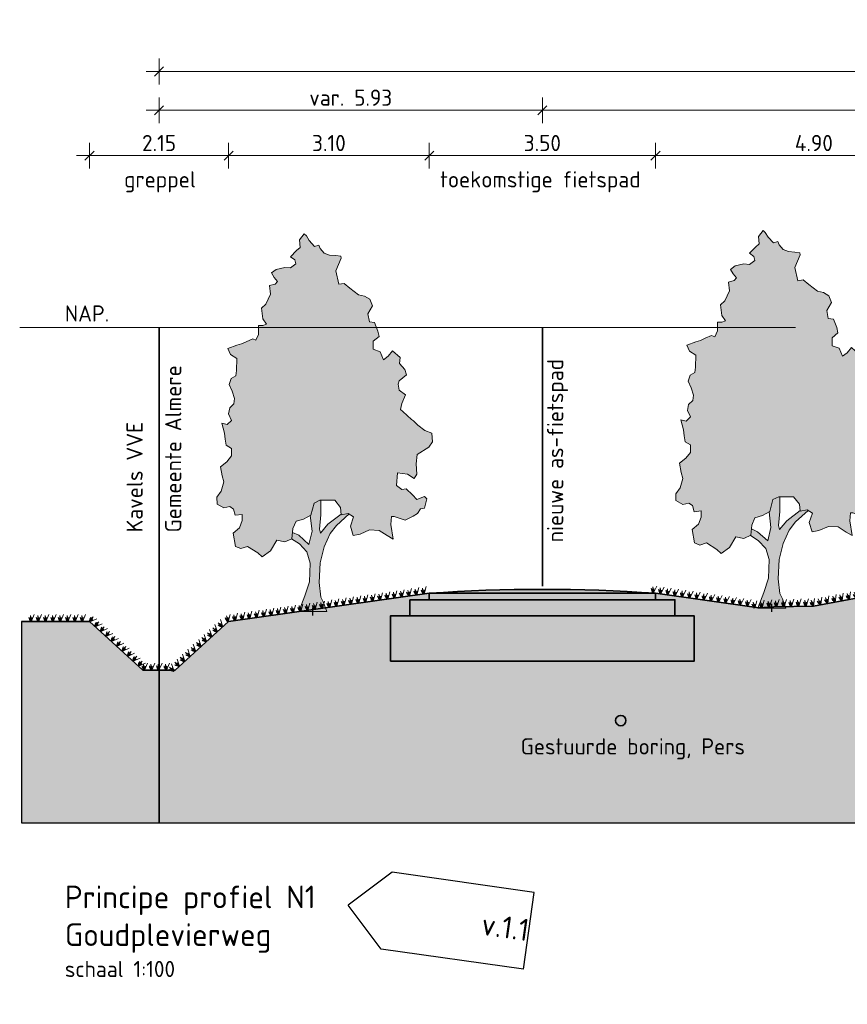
# Model space of a CAD drawing. Header units: metres. Extents: x 150805 to 161014, y 478675 to 486369.
# Tile 18 of 35: x 160748 to 160761, y 478706 to 478721. Entities that reach past the tile are written whole.
import ezdxf
from ezdxf.enums import TextEntityAlignment as Align

# ---------------------------------------------------------------- set-up
doc = ezdxf.new("R2010")
doc.units = ezdxf.units.M
doc.linetypes.add('AL-NAP_LIJN', pattern=[15.25, 12, -1.5, 0.25, -1.5])
doc.linetypes.add('XX-HART', pattern=[12, 4, -2, 0, -2, 4])
doc.layers.get('0').update_dxf_attribs({"lineweight": 25})
doc.layers.get('Defpoints').update_dxf_attribs({"lineweight": 25, "true_color": 0xff7fff})
for name, color, linetype, lineweight in [('N-WE-GR-BOOM-1e-A', 90, 'Continuous', 25), ('N-WE-GR-BOOM-1e-SD', 90, 'Continuous', 25), ('N-WE-VH-KANTVERHARDING-G', 7, 'Continuous', 35), ('X-XX-AL-M', 7, 'Continuous', 18), ('X-XX-AL-NAP-G', 7, 'AL-NAP_LIJN', 18), ('X-XX-AL-T25', 7, 'Continuous', 25), ('X-XX-AL-T35', 7, 'Continuous', 35), ('X-XX-AL-VERWIJZING-S', 7, 'Continuous', 25)]:
    doc.layers.add(name, color=color, linetype=linetype, lineweight=lineweight)
for name, color, linetype, lineweight, true_color in [('N-WE-GR-BOOM-S', 7, 'Continuous', 40, 0x009900), ('N-WE-KG-GRENS_PERCEEL-G', 150, 'KG-PERCEEL', 35, 0x007fff), ('X-XX-AL-HARTLIJN-G', 7, 'XX-HART', 35, 0xff2e2e)]:
    doc.layers.add(name, color=color, linetype=linetype, lineweight=lineweight, true_color=true_color)
doc.layers.add('N-WE-GR-WEGEN-A', color=7, linetype='Continuous', lineweight=40, true_color=0xffd6ad, transparency=0.4)
doc.styles.add('NLCS-ISO', font='NLCS-ISO.ttf')
doc.styles.add('NLCS-ISO-M100-T25', font='NLCS-ISO.ttf')
doc.styles.add('NLCS-ISO-M100-T35', font='NLCS-ISO.ttf')
doc.styles.get("Standard").update_dxf_attribs({"font": 'NLCS-ISO.ttf'})
doc.linetypes.add('KG-PERCEEL', pattern='A,5.5,-2,["P",Standard,S=1.8,R=0,X=-0.5,Y=-0.9],-2,5.5,-2,[5,NLCS.shx,S=0.75,R=0,X=0,Y=0],-2', length=19)
doc.dimstyles.new('NLCS-M100-T25-SCHRAP-X_L2_H1', dxfattribs={"dimscale": 0.1, "dimtxt": 2.5, "dimasz": 1.4, "dimexe": 2, "dimexo": 2, "dimgap": 0.7, "dimtad": 1, "dimzin": 0, "dimdsep": 46, "dimtxsty": 'NLCS-ISO-M100-T25', "dimblk": 'OBLIQUE', "dimcen": 0, "dimdle": 2, "dimclrd": 256, "dimclre": 256, "dimclrt": 256, "dimadec": 1, "dimazin": 0, "dimtfac": 1, "dimtofl": 0, "dimtmove": 1, "dimatfit": 0, "dimldrblk": 'OBLIQUE', "dimfxl": 2, "dimfxlon": 1, "dimtfill": 1, "dimtfillclr": 254, "dimtolj": 1, "dimtzin": 0, "dimlwd": 18, "dimlwe": 18, "dimarcsym": 0})

# ---------------------------------------------------------------- blocks, each defined once
blk = doc.blocks.new('SGR-BOOM_S01_V_ZIJ-D')
at = {"layer": 'N-WE-GR-BOOM-1e-A', "transparency": 33554585}
h = blk.add_hatch(color=256, dxfattribs=at)
h.dxf.hatch_style = 1
h.set_gradient(color1=(254, 204, 102), color2=(108, 181, 90), tint=1, name='CYLINDER')
h.paths.add_polyline_path([(-1.056, 11.496), (-0.874, 11.68), (-0.792, 11.622), (-0.684, 11.475), (-0.477, 11.294), (-0.312, 11.337), (-0.253, 11.231), (-0.105, 11.091), (0.102, 11.028), (0.349, 11.012), (0.538, 10.99), (0.556, 10.931), (0.353, 10.535), (0.462, 10.124), (0.668, 10.149), (0.893, 10.004), (1.224, 9.8), (1.454, 9.761), (1.661, 9.663), (1.763, 9.457), (1.582, 9.209), (1.643, 8.962), (1.849, 8.94), (1.975, 8.676), (2.018, 8.511), (1.795, 8.362), (1.797, 8.115), (2.062, 8.035), (2.188, 7.789), (2.376, 7.896), (2.539, 8.062), (2.829, 7.858), (2.807, 7.67), (3.015, 7.489), (3.081, 7.325), (2.794, 7.134), (2.753, 7.034), (2.796, 6.845), (3.044, 6.706), (2.899, 6.434), (2.842, 6.251), (2.942, 6.187), (3.274, 5.943), (3.357, 5.902), (3.523, 5.762), (3.795, 5.599), (4.06, 5.519), (4.086, 5.248), (3.94, 5.082), (3.489, 4.855), (3.45, 4.566), (3.476, 4.254), (3.371, 4.112), (3.122, 4.252), (2.734, 4.29), (2.695, 3.901), (2.902, 3.779), (3.067, 3.798), (3.316, 3.611), (3.482, 3.471), (3.77, 3.556), (3.87, 3.492), (3.772, 3.203), (3.625, 3.184), (3.503, 3.036), (3.339, 2.952), (3.033, 2.826), (2.597, 2.946), (2.497, 2.946), (2.475, 2.698), (2.561, 2.246), (2.337, 2.35), (2.023, 2.512), (1.652, 2.527), (1.282, 2.4), (1.018, 2.357), (0.91, 2.645), (1.031, 2.934), (0.824, 3.038), (0.559, 2.995), (0.534, 3.219), (0.303, 3.447), (-0.274, 3.442), (-0.497, 3.358), (-0.618, 2.986), (-0.906, 2.86), (-1.193, 2.793), (-1.315, 2.568), (-1.354, 2.256), (-1.624, 2.154), (-1.931, 2.21), (-2.175, 1.879), (-2.504, 1.694), (-2.669, 1.816), (-3.066, 2.019), (-3.33, 1.952), (-3.536, 2.015), (-3.622, 2.427), (-3.376, 2.593), (-3.278, 2.818), (-3.279, 3.006), (-3.544, 2.981), (-3.61, 3.169), (-3.752, 3.25), (-3.981, 3.207), (-4.247, 3.328), (-4.249, 3.535), (-4.086, 3.724), (-3.988, 4.013), (-4.048, 4.195), (-4.115, 4.483), (-3.869, 4.633), (-3.682, 4.817), (-3.684, 5.046), (-3.891, 5.145), (-3.933, 5.333), (-3.958, 5.515), (-4.061, 5.826), (-3.854, 5.787), (-3.691, 5.912), (-3.798, 6.117), (-3.758, 6.3), (-3.595, 6.425), (-3.572, 6.59), (-3.657, 6.818), (-3.782, 7.024), (-3.701, 7.207), (-3.519, 7.291), (-3.497, 7.456), (-3.482, 7.827), (-3.73, 7.948), (-3.832, 8.136), (-3.485, 8.239), (-3.297, 8.281), (-3.115, 8.348), (-2.868, 8.432), (-2.745, 8.392), (-2.64, 8.575), (-2.642, 8.846), (-2.477, 8.847), (-2.336, 8.889), (-2.479, 9.053), (-2.523, 9.383), (-2.359, 9.507), (-2.179, 9.815), (-2.222, 10.085), (-1.993, 10.128), (-1.911, 10.212), (-2.036, 10.334), (-2.143, 10.475), (-1.955, 10.582), (-1.626, 10.644), (-1.402, 10.628), (-1.197, 10.753), (-1.239, 10.876), (-1.405, 10.975), (-1.177, 11.165), (-1.036, 11.266)])
h = blk.add_hatch(color=256, dxfattribs=at)
h.dxf.hatch_style = 1
h.set_gradient(color1=(99, 100, 102), color2=(88, 186, 72), tint=1, name='INVCURVED')
h.paths.add_polyline_path([(-0.098, 2.001), (0.128, 2.415), (0.374, 2.664), (0.861, 3.02), (0.824, 3.038), (0.559, 2.995), (0.557, 3.016), (0.044, 2.703), (-0.243, 2.43), (-0.285, 2.553), (-0.229, 2.989), (-0.233, 3.442), (-0.274, 3.442), (-0.497, 3.358), (-0.618, 2.986), (-0.646, 2.974), (-0.573, 2.492), (-0.693, 2.079), (-1.09, 2.364), (-1.33, 2.45), (-1.356, 2.244), (-1.064, 2.093), (-0.774, 1.848), (-0.648, 1.502), (-0.667, 0.925), (-0.846, 0.488), (-1.08, 0), (0, 0), (-0.126, 0.287), (-0.227, 0.452), (-0.296, 0.904), (-0.259, 1.505)])
at = {"lineweight": 0}
for p, q in [((-0.233, 3.442), (-0.229, 2.989)), ((-0.573, 2.492), (-0.646, 2.974)), ((-0.229, 2.989), (-0.285, 2.553)), ((0.044, 2.703), (0.557, 3.016)), ((0.861, 3.02), (0.374, 2.664)), ((-1.33, 2.45), (-1.09, 2.364)), ((-0.693, 2.079), (-0.573, 2.492)), ((-0.285, 2.553), (-0.243, 2.43)), ((-0.243, 2.43), (0.044, 2.703)), ((0.374, 2.664), (0.128, 2.415)), ((-1.368, 2.251), (-1.064, 2.093)), ((-1.09, 2.364), (-0.693, 2.079)), ((0.128, 2.415), (-0.098, 2.001)), ((-1.064, 2.093), (-0.774, 1.848)), ((-0.774, 1.848), (-0.648, 1.502)), ((-0.098, 2.001), (-0.259, 1.505)), ((-0.648, 1.502), (-0.667, 0.925)), ((-0.259, 1.505), (-0.296, 0.904)), ((-0.667, 0.925), (-0.846, 0.488)), ((-0.296, 0.904), (-0.227, 0.452)), ((-0.846, 0.488), (-1.08, 0)), ((-0.227, 0.452), (-0.126, 0.287)), ((-1.08, 0), (0, 0)), ((-0.126, 0.287), (0, 0))]:
    blk.add_line(p, q, dxfattribs=at)
at = {"lineweight": 0, "flags": 128}
blk.add_lwpolyline([(-1.056, 11.496), (-0.874, 11.68), (-0.792, 11.622), (-0.684, 11.475), (-0.477, 11.294), (-0.312, 11.337), (-0.253, 11.231), (-0.105, 11.091), (0.102, 11.028), (0.349, 11.012), (0.538, 10.99), (0.556, 10.931), (0.353, 10.535), (0.462, 10.124), (0.668, 10.149), (0.893, 10.004), (1.224, 9.8), (1.454, 9.761), (1.661, 9.663), (1.763, 9.457), (1.582, 9.209), (1.643, 8.962), (1.849, 8.94), (1.975, 8.676), (2.018, 8.511), (1.795, 8.362), (1.797, 8.115), (2.062, 8.035), (2.188, 7.789), (2.376, 7.896), (2.539, 8.062), (2.829, 7.858), (2.807, 7.67), (3.015, 7.489), (3.081, 7.325), (2.794, 7.134), (2.753, 7.034), (2.796, 6.845), (3.044, 6.706), (2.899, 6.434), (2.842, 6.251), (2.942, 6.187), (3.274, 5.943), (3.357, 5.902), (3.523, 5.762), (3.795, 5.599), (4.06, 5.519), (4.086, 5.248), (3.94, 5.082), (3.489, 4.855), (3.45, 4.566), (3.476, 4.254), (3.371, 4.112), (3.122, 4.252), (2.734, 4.29), (2.695, 3.901), (2.902, 3.779), (3.067, 3.798), (3.316, 3.611), (3.482, 3.471), (3.77, 3.556), (3.87, 3.492), (3.772, 3.203), (3.625, 3.184), (3.503, 3.036), (3.339, 2.952), (3.033, 2.826), (2.597, 2.946), (2.497, 2.946), (2.475, 2.698), (2.561, 2.246), (2.337, 2.35), (2.023, 2.512), (1.652, 2.527), (1.282, 2.4), (1.018, 2.357), (0.91, 2.645), (1.031, 2.934), (0.824, 3.038), (0.559, 2.995), (0.534, 3.219), (0.303, 3.447), (-0.274, 3.442), (-0.497, 3.358), (-0.618, 2.986), (-0.906, 2.86), (-1.193, 2.793), (-1.315, 2.568), (-1.354, 2.256), (-1.624, 2.154), (-1.931, 2.21), (-2.175, 1.879), (-2.504, 1.694), (-2.669, 1.816), (-3.066, 2.019), (-3.33, 1.952), (-3.536, 2.015), (-3.622, 2.427), (-3.376, 2.593), (-3.278, 2.818), (-3.279, 3.006), (-3.544, 2.981), (-3.61, 3.169), (-3.752, 3.25), (-3.981, 3.207), (-4.247, 3.328), (-4.249, 3.535), (-4.086, 3.724), (-3.988, 4.013), (-4.048, 4.195), (-4.115, 4.483), (-3.869, 4.633), (-3.682, 4.817), (-3.684, 5.046), (-3.891, 5.145), (-3.933, 5.333), (-3.958, 5.515), (-4.061, 5.826), (-3.854, 5.787), (-3.691, 5.912), (-3.798, 6.117), (-3.758, 6.3), (-3.595, 6.425), (-3.572, 6.59), (-3.657, 6.818), (-3.782, 7.024), (-3.701, 7.207), (-3.519, 7.291), (-3.497, 7.456), (-3.482, 7.827), (-3.73, 7.948), (-3.832, 8.136), (-3.485, 8.239), (-3.297, 8.281), (-3.115, 8.348), (-2.868, 8.432), (-2.745, 8.392), (-2.64, 8.575), (-2.642, 8.846), (-2.477, 8.847), (-2.336, 8.889), (-2.479, 9.053), (-2.523, 9.383), (-2.359, 9.507), (-2.179, 9.815), (-2.222, 10.085), (-1.993, 10.128), (-1.911, 10.212), (-2.036, 10.334), (-2.143, 10.475), (-1.955, 10.582), (-1.626, 10.644), (-1.402, 10.628), (-1.197, 10.753), (-1.239, 10.876), (-1.405, 10.975), (-1.177, 11.165), (-1.036, 11.266)], close=True, dxfattribs=at)
at = {"layer": 'Defpoints'}
blk.add_line((-0.54, -0.119), (-0.54, 0.13), dxfattribs=at)
blk = doc.blocks.new('_Oblique')
at = {"color": 0, "linetype": 'ByBlock', "lineweight": -2}
blk.add_line((-0.5, -0.5), (0.5, 0.5), dxfattribs=at)
blk = doc.blocks.new('*D299')
at = {"layer": 'Defpoints', "color": 0, "transparency": 16777216}
for p in [(160756.145, 478719.78), (160767.895, 478719.286), (160756.145, 478716.423)]:
    blk.add_point(p, dxfattribs=at)
at = {"layer": 'X-XX-AL-M', "linetype": 'Continuous', "lineweight": 18, "transparency": 16777216}
for p, q in [((160756.145, 478719.58), (160756.145, 478719.98)), ((160767.895, 478719.58), (160767.895, 478719.98)), ((160768.095, 478719.78), (160755.945, 478719.78))]:
    blk.add_line(p, q, dxfattribs=at)
at = {"layer": 'X-XX-AL-M', "lineweight": 18, "transparency": 16777216, "xscale": 0.14, "yscale": 0.14, "zscale": 0.14, "rotation": 180}
blk.add_blockref('_Oblique', (160756.145, 478719.78), dxfattribs=at)
at = {"layer": 'X-XX-AL-M', "lineweight": 18, "transparency": 16777216, "xscale": 0.14, "yscale": 0.14, "zscale": 0.14}
blk.add_blockref('_Oblique', (160767.895, 478719.78), dxfattribs=at)
at = {"layer": 'X-XX-AL-M', "transparency": 16777216, "insert": (160762.02, 478719.975), "char_height": 0.25, "attachment_point": 5, "style": 'NLCS-ISO-M100-T25', "bg_fill": 3, "box_fill_scale": 1.1, "bg_fill_color": 256, "bg_fill_true_color": 13158600, "bg_fill_transparency": 0}
blk.add_mtext('\\A1;11.75', dxfattribs=at)
blk = doc.blocks.new('*D300')
at = {"layer": 'Defpoints', "color": 0, "transparency": 16777216}
for p in [(160754.395, 478719.079), (160754.395, 478712.623), (160751.29, 478711.873)]:
    blk.add_point(p, dxfattribs=at)
at = {"layer": 'X-XX-AL-M', "linetype": 'Continuous', "lineweight": 18, "transparency": 16777216}
for p, q in [((160751.29, 478718.879), (160751.29, 478719.279)), ((160754.395, 478718.879), (160754.395, 478719.279)), ((160751.09, 478719.079), (160754.595, 478719.079))]:
    blk.add_line(p, q, dxfattribs=at)
at = {"layer": 'X-XX-AL-M', "lineweight": 18, "transparency": 16777216, "xscale": 0.14, "yscale": 0.14, "zscale": 0.14, "rotation": 180}
blk.add_blockref('_Oblique', (160751.29, 478719.079), dxfattribs=at)
at = {"layer": 'X-XX-AL-M', "lineweight": 18, "transparency": 16777216, "xscale": 0.14, "yscale": 0.14, "zscale": 0.14}
blk.add_blockref('_Oblique', (160754.395, 478719.079), dxfattribs=at)
at = {"layer": 'X-XX-AL-M', "transparency": 16777216, "insert": (160752.843, 478719.274), "char_height": 0.25, "attachment_point": 5, "style": 'NLCS-ISO-M100-T25', "bg_fill": 3, "box_fill_scale": 1.1, "bg_fill_color": 256, "bg_fill_true_color": 13158600, "bg_fill_transparency": 0}
blk.add_mtext('\\A1;3.10', dxfattribs=at)
blk = doc.blocks.new('*D301')
at = {"layer": 'Defpoints', "color": 0, "transparency": 16777216}
for p in [(160757.895, 478719.079), (160754.395, 478712.623), (160757.895, 478712.623)]:
    blk.add_point(p, dxfattribs=at)
at = {"layer": 'X-XX-AL-M', "linetype": 'Continuous', "lineweight": 18, "transparency": 16777216}
for p, q in [((160754.395, 478718.879), (160754.395, 478719.279)), ((160757.895, 478718.879), (160757.895, 478719.279)), ((160754.195, 478719.079), (160758.095, 478719.079))]:
    blk.add_line(p, q, dxfattribs=at)
at = {"layer": 'X-XX-AL-M', "lineweight": 18, "transparency": 16777216, "xscale": 0.14, "yscale": 0.14, "zscale": 0.14, "rotation": 180}
blk.add_blockref('_Oblique', (160754.395, 478719.079), dxfattribs=at)
at = {"layer": 'X-XX-AL-M', "lineweight": 18, "transparency": 16777216, "xscale": 0.14, "yscale": 0.14, "zscale": 0.14}
blk.add_blockref('_Oblique', (160757.895, 478719.079), dxfattribs=at)
at = {"layer": 'X-XX-AL-M', "transparency": 16777216, "insert": (160756.145, 478719.274), "char_height": 0.25, "attachment_point": 5, "style": 'NLCS-ISO-M100-T25', "bg_fill": 3, "box_fill_scale": 1.1, "bg_fill_color": 256, "bg_fill_true_color": 13158600, "bg_fill_transparency": 0}
blk.add_mtext('\\A1;3.50', dxfattribs=at)
blk = doc.blocks.new('*D302')
at = {"layer": 'Defpoints', "color": 0, "transparency": 16777216}
for p in [(160762.795, 478719.079), (160757.895, 478712.623), (160762.795, 478712.477)]:
    blk.add_point(p, dxfattribs=at)
at = {"layer": 'X-XX-AL-M', "linetype": 'Continuous', "lineweight": 18, "transparency": 16777216}
for p, q in [((160757.895, 478718.879), (160757.895, 478719.279)), ((160762.795, 478718.879), (160762.795, 478719.279)), ((160757.695, 478719.079), (160762.995, 478719.079))]:
    blk.add_line(p, q, dxfattribs=at)
at = {"layer": 'X-XX-AL-M', "lineweight": 18, "transparency": 16777216, "xscale": 0.14, "yscale": 0.14, "zscale": 0.14, "rotation": 180}
blk.add_blockref('_Oblique', (160757.895, 478719.079), dxfattribs=at)
at = {"layer": 'X-XX-AL-M', "lineweight": 18, "transparency": 16777216, "xscale": 0.14, "yscale": 0.14, "zscale": 0.14}
blk.add_blockref('_Oblique', (160762.795, 478719.079), dxfattribs=at)
at = {"layer": 'X-XX-AL-M', "transparency": 16777216, "insert": (160760.345, 478719.274), "char_height": 0.25, "attachment_point": 5, "style": 'NLCS-ISO-M100-T25', "bg_fill": 3, "box_fill_scale": 1.1, "bg_fill_color": 256, "bg_fill_true_color": 13158600, "bg_fill_transparency": 0}
blk.add_mtext('\\A1;4.90', dxfattribs=at)
blk = doc.blocks.new('*D306')
at = {"layer": 'Defpoints', "color": 0, "transparency": 16777216}
for p in [(160776.465, 478720.38), (160750.215, 478716.423), (160776.465, 478716.423)]:
    blk.add_point(p, dxfattribs=at)
at = {"layer": 'X-XX-AL-M', "linetype": 'Continuous', "lineweight": 18, "transparency": 16777216}
for p, q in [((160750.215, 478720.18), (160750.215, 478720.58)), ((160776.465, 478720.18), (160776.465, 478720.58)), ((160750.015, 478720.38), (160776.665, 478720.38))]:
    blk.add_line(p, q, dxfattribs=at)
at = {"layer": 'X-XX-AL-M', "lineweight": 18, "transparency": 16777216, "xscale": 0.14, "yscale": 0.14, "zscale": 0.14, "rotation": 180}
blk.add_blockref('_Oblique', (160750.215, 478720.38), dxfattribs=at)
at = {"layer": 'X-XX-AL-M', "lineweight": 18, "transparency": 16777216, "xscale": 0.14, "yscale": 0.14, "zscale": 0.14}
blk.add_blockref('_Oblique', (160776.465, 478720.38), dxfattribs=at)
at = {"layer": 'X-XX-AL-M', "transparency": 16777216, "insert": (160763.34, 478720.6), "char_height": 0.25, "attachment_point": 5, "style": 'NLCS-ISO-M100-T25', "bg_fill": 3, "box_fill_scale": 1.1, "bg_fill_color": 256, "bg_fill_true_color": 13158600, "bg_fill_transparency": 0}
blk.add_mtext('\\A1;var. 26.25 (RVB)', dxfattribs=at)
blk = doc.blocks.new('*D307')
at = {"layer": 'Defpoints', "color": 0, "transparency": 16777216}
for p in [(160750.215, 478719.78), (160750.215, 478716.423), (160756.145, 478716.423)]:
    blk.add_point(p, dxfattribs=at)
at = {"layer": 'X-XX-AL-M', "linetype": 'Continuous', "lineweight": 18, "transparency": 16777216}
for p, q in [((160750.215, 478719.58), (160750.215, 478719.98)), ((160756.145, 478719.58), (160756.145, 478719.98)), ((160756.345, 478719.78), (160750.015, 478719.78))]:
    blk.add_line(p, q, dxfattribs=at)
at = {"layer": 'X-XX-AL-M', "lineweight": 18, "transparency": 16777216, "xscale": 0.14, "yscale": 0.14, "zscale": 0.14, "rotation": 180}
blk.add_blockref('_Oblique', (160750.215, 478719.78), dxfattribs=at)
at = {"layer": 'X-XX-AL-M', "lineweight": 18, "transparency": 16777216, "xscale": 0.14, "yscale": 0.14, "zscale": 0.14}
blk.add_blockref('_Oblique', (160756.145, 478719.78), dxfattribs=at)
at = {"layer": 'X-XX-AL-M', "transparency": 16777216, "insert": (160753.18, 478719.975), "char_height": 0.25, "attachment_point": 5, "style": 'NLCS-ISO-M100-T25', "bg_fill": 3, "box_fill_scale": 1.1, "bg_fill_color": 256, "bg_fill_true_color": 13158600, "bg_fill_transparency": 0}
blk.add_mtext('\\A1;var. 5.93', dxfattribs=at)
blk = doc.blocks.new('*D298')
at = {"layer": 'Defpoints', "color": 0, "transparency": 16777216}
for p in [(160749.139, 478719.079), (160749.139, 478711.873), (160751.29, 478711.873)]:
    blk.add_point(p, dxfattribs=at)
at = {"layer": 'X-XX-AL-M', "linetype": 'Continuous', "lineweight": 18, "transparency": 16777216}
for p, q in [((160749.139, 478718.879), (160749.139, 478719.279)), ((160751.29, 478718.879), (160751.29, 478719.279)), ((160751.49, 478719.079), (160748.939, 478719.079))]:
    blk.add_line(p, q, dxfattribs=at)
at = {"layer": 'X-XX-AL-M', "lineweight": 18, "transparency": 16777216, "xscale": 0.14, "yscale": 0.14, "zscale": 0.14, "rotation": 180}
blk.add_blockref('_Oblique', (160749.139, 478719.079), dxfattribs=at)
at = {"layer": 'X-XX-AL-M', "lineweight": 18, "transparency": 16777216, "xscale": 0.14, "yscale": 0.14, "zscale": 0.14}
blk.add_blockref('_Oblique', (160751.29, 478719.079), dxfattribs=at)
at = {"layer": 'X-XX-AL-M', "transparency": 16777216, "insert": (160750.215, 478719.274), "char_height": 0.25, "attachment_point": 5, "style": 'NLCS-ISO-M100-T25', "bg_fill": 3, "box_fill_scale": 1.1, "bg_fill_color": 256, "bg_fill_true_color": 13158600, "bg_fill_transparency": 0}
blk.add_mtext('\\A1;2.15', dxfattribs=at)
blk = doc.blocks.new('Gras-01')
at = {"layer": 'N-WE-GR-BOOM-S', "color": 85, "lineweight": 9, "true_color": 0x58ba48}
for p, q in [((0, 0), (0.004, 0.063)), ((0.003, 0), (0.034, 0.114))]:
    blk.add_line(p, q, dxfattribs=at)
at = {"layer": 'N-WE-GR-BOOM-S', "color": 85, "lineweight": 9, "true_color": 0x58ba48, "flags": 128}
for points in [[(-0.042, 0.06, 0.10285), (-0.006, 0)], [(-0.042, 0.06, -0.10285), (-0.006, 0)], [(-0.002, 0, -0.071887), (-0.022, 0.092)], [(-0.002, 0, 0.071887), (-0.022, 0.092)]]:
    blk.add_lwpolyline(points, format="xyb", dxfattribs=at)
blk = doc.blocks.new('*U296')
at = {"layer": 'N-WE-VH-KANTVERHARDING-G', "rotation": 176.846296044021}
blk.add_blockref('Gras-01', (0.108, 0), dxfattribs=at)
blk = doc.blocks.new('*U297')
at = {"layer": 'N-WE-VH-KANTVERHARDING-G', "color": 0, "linetype": 'ByBlock', "lineweight": -2, "transparency": 16777216}
for p, rotation in [((160762.682, 478712.466), 185.3589504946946), ((160762.795, 478712.477), 185.3589504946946), ((160757.967, 478712.302), 171.9456631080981), ((160758.079, 478712.286), 171.9456631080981), ((160761.445, 478712.32), 190.5081647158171), ((160761.556, 478712.341), 190.5081647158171), ((160761.668, 478712.362), 190.5081647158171), ((160761.779, 478712.382), 185.3589504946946), ((160761.892, 478712.392), 185.3589504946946), ((160762.005, 478712.403), 185.3589504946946), ((160762.118, 478712.413), 185.3589504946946), ((160762.231, 478712.424), 185.3589504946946), ((160762.343, 478712.435), 185.3589504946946), ((160762.456, 478712.445), 185.3589504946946), ((160762.569, 478712.456), 185.3589504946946), ((160758.191, 478712.27), 171.9456631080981), ((160758.304, 478712.255), 171.9456631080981), ((160758.416, 478712.239), 171.9456631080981), ((160758.528, 478712.223), 171.9456631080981), ((160758.64, 478712.207), 171.9456631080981), ((160758.752, 478712.191), 171.9456631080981), ((160758.865, 478712.175), 171.9456631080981), ((160758.977, 478712.159), 171.9456631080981), ((160759.089, 478712.143), 171.9456631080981), ((160759.201, 478712.128), 171.9456631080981), ((160760.665, 478712.176), 190.5081647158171), ((160760.777, 478712.196), 190.5081647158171), ((160760.888, 478712.217), 190.5081647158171), ((160760.999, 478712.238), 190.5081647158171), ((160761.111, 478712.258), 190.5081647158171), ((160761.222, 478712.279), 190.5081647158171), ((160761.334, 478712.3), 190.5081647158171), ((160759.313, 478712.112), 171.9456631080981), ((160759.426, 478712.096), 171.9456631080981), ((160759.538, 478712.089), 183.8379339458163), ((160759.651, 478712.096), 183.8379339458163), ((160759.764, 478712.102), 181.3093889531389), ((160759.878, 478712.105), 181.3093889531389), ((160759.991, 478712.107), 181.3093889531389), ((160760.104, 478712.11), 181.3093889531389), ((160760.217, 478712.113), 181.3093889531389), ((160760.331, 478712.115), 181.3093889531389), ((160760.442, 478712.134), 190.5081647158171), ((160760.554, 478712.155), 190.5081647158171)]:
    blk.add_blockref('*U296', p, dxfattribs=dict(at, rotation=rotation))
blk = doc.blocks.new('*U294')
at = {"layer": 'N-WE-VH-KANTVERHARDING-G', "rotation": 171.9456631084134}
blk.add_blockref('Gras-01', (0.085, 0), dxfattribs=at)
blk = doc.blocks.new('*U295')
at = {"layer": 'N-WE-VH-KANTVERHARDING-G', "color": 0, "linetype": 'ByBlock', "lineweight": -2, "transparency": 16777216}
for p, rotation in [((160754.395, 478712.312), 188.0543368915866), ((160753.273, 478712.154), 188.0543368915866), ((160753.385, 478712.17), 188.0543368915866), ((160753.497, 478712.185), 188.0543368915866), ((160753.609, 478712.201), 188.0543368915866), ((160753.722, 478712.217), 188.0543368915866), ((160753.834, 478712.233), 188.0543368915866), ((160753.946, 478712.249), 188.0543368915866), ((160754.058, 478712.265), 188.0543368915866), ((160754.17, 478712.281), 188.0543368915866), ((160754.282, 478712.297), 188.0543368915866), ((160752.263, 478712.011), 188.0543368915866), ((160752.375, 478712.027), 188.0543368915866), ((160752.487, 478712.043), 188.0543368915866), ((160752.6, 478712.058), 188.0543368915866), ((160752.712, 478712.074), 188.0543368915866), ((160752.824, 478712.09), 188.0543368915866), ((160752.936, 478712.106), 188.0543368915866), ((160753.048, 478712.122), 188.0543368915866), ((160753.161, 478712.138), 188.0543368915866), ((160748.32, 478711.873), 180), ((160748.433, 478711.873), 180), ((160748.546, 478711.873), 180), ((160748.66, 478711.873), 180), ((160748.773, 478711.873), 180), ((160748.886, 478711.873), 180), ((160749, 478711.873), 180), ((160749.113, 478711.873), 180), ((160749.204, 478711.814), 137.7490276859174), ((160751.365, 478711.884), 188.0543368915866), ((160751.478, 478711.9), 188.0543368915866), ((160751.59, 478711.915), 188.0543368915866), ((160751.702, 478711.931), 188.0543368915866), ((160751.814, 478711.947), 188.0543368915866), ((160751.926, 478711.963), 188.0543368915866), ((160752.039, 478711.979), 188.0543368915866), ((160752.151, 478711.995), 188.0543368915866), ((160749.287, 478711.738), 137.7490276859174), ((160749.371, 478711.662), 137.7490276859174), ((160751.179, 478711.772), 222.2509723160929), ((160751.263, 478711.848), 222.2509723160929), ((160749.455, 478711.586), 137.7490276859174), ((160749.539, 478711.51), 137.7490276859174), ((160751.011, 478711.619), 222.2509723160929), ((160751.095, 478711.696), 222.2509723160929), ((160749.623, 478711.434), 137.7490276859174), ((160749.707, 478711.357), 137.7490276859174), ((160750.843, 478711.467), 222.2509723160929), ((160750.927, 478711.543), 222.2509723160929), ((160749.791, 478711.281), 137.7490276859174), ((160749.875, 478711.205), 137.7490276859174), ((160750.675, 478711.315), 222.2509723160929), ((160750.759, 478711.391), 222.2509723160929), ((160749.958, 478711.129), 137.7490276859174), ((160750.07, 478711.123), 180), ((160750.183, 478711.123), 180), ((160750.296, 478711.123), 180), ((160750.41, 478711.123), 180), ((160750.508, 478711.162), 222.2509723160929), ((160750.592, 478711.238), 222.2509723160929)]:
    blk.add_blockref('*U294', p, dxfattribs=dict(at, rotation=rotation))
blk = doc.blocks.new('SAL-VERWIJZING_WIJZIGING_LINKS-SO')
for p, q in [((-22.22, 6), (-28.22, 0)), ((0, 6), (-22.22, 6)), ((0, -6), (0, 6)), ((-22.22, -6), (-28.22, 0)), ((0, -6), (-22.22, -6))]:
    blk.add_line(p, q)
at = {"lineweight": 70, "style": 'NLCS-ISO'}
blk.add_attdef('...', text='', height=7, dxfattribs=at).set_placement((0.01, 0.06), align=Align.MIDDLE_RIGHT)

msp = doc.modelspace()

# ---------------------------------------------------------------- hatches: boundary and pattern name
at = {"layer": 'N-WE-GR-WEGEN-A', "true_color": 0xf8991e, "transparency": 33554534}
h = msp.add_hatch(color=30, dxfattribs=at)
h.dxf.hatch_style = 1
h.set_gradient(color1=(248, 153, 30), color2=(241, 235, 31), name='INVCURVED')
h.paths.add_polyline_path([(160771.145, 478712.359), (160771.345, 478712.359), (160771.345, 478712.059), (160771.545, 478712.059), (160771.545, 478711.059), (160764.145, 478711.059), (160764.145, 478712.059), (160764.445, 478712.059), (160764.445, 478712.359), (160764.645, 478712.359), (160764.645, 478712.491), (160762.795, 478712.477), (160761.772, 478712.381), (160760.341, 478712.115), (160759.725, 478712.101), (160759.495, 478712.086), (160757.895, 478712.312), (160757.895, 478712.212), (160758.195, 478712.212), (160758.195, 478711.962), (160758.495, 478711.962), (160758.495, 478711.262), (160753.795, 478711.262), (160753.795, 478711.962), (160754.095, 478711.962), (160754.095, 478712.212), (160754.395, 478712.212), (160754.395, 478712.312), (160751.29, 478711.873), (160750.465, 478711.123), (160749.965, 478711.123), (160749.139, 478711.873), (160748.085, 478711.873), (160748.085, 478708.76), (160781.201, 478708.76), (160781.201, 478711.843), (160777.85, 478711.843), (160774.98, 478712.381), (160773.395, 478712.477), (160771.145, 478712.491)])
at = {"layer": 'N-WE-GR-WEGEN-A', "true_color": 0x939598, "transparency": 33554559}
h = msp.add_hatch(color=252, dxfattribs=at)
h.dxf.hatch_style = 1
h.paths.add_polyline_path([(160754.395, 478712.312), (160757.895, 478712.312, 0.034691)])
h = msp.add_hatch(color=252, dxfattribs=at)
h.dxf.hatch_style = 1
h.paths.add_polyline_path([(160757.895, 478712.312), (160754.395, 478712.312), (160754.395, 478712.212), (160757.895, 478712.212)])
at = {"layer": 'N-WE-GR-WEGEN-A', "true_color": 0xfeeab9, "transparency": 33554559}
h = msp.add_hatch(color=254, dxfattribs=at)
h.dxf.hatch_style = 1
h.paths.add_polyline_path([(160758.195, 478712.212), (160754.095, 478712.212), (160754.095, 478711.962), (160758.195, 478711.962)])
h = msp.add_hatch(color=254, dxfattribs=at)
h.dxf.hatch_style = 1
h.paths.add_polyline_path([(160758.495, 478711.962), (160753.795, 478711.962), (160753.795, 478711.262), (160758.495, 478711.262)])

# ---------------------------------------------------------------- linework, layer by layer
at = {"layer": 'N-WE-KG-GRENS_PERCEEL-G'}
msp.add_line((160750.215, 478716.423), (160750.215, 478708.76), dxfattribs=at)
at = {"layer": 'N-WE-VH-KANTVERHARDING-G', "color": 6, "true_color": 0xff00ff}
msp.add_circle((160757.357, 478710.343), 0.08, dxfattribs=at)
at = {"layer": 'X-XX-AL-NAP-G'}
msp.add_line((160748.059, 478716.423), (160781.248, 478716.423), dxfattribs=at)

# ---------------------------------------------------------------- block references
at = {"layer": 'N-WE-GR-BOOM-1e-SD', "xscale": 0.4, "yscale": 0.5, "zscale": 0.5}
for p in [(160759.911, 478712.082), (160752.811, 478712.028)]:
    msp.add_blockref('SGR-BOOM_S01_V_ZIJ-D', p, dxfattribs=at)
at = {"layer": 'X-XX-AL-VERWIJZING-S'}
ref = msp.add_blockref('SAL-VERWIJZING_WIJZIGING_LINKS-SO', (160755.936, 478707.092), dxfattribs=dict(at, xscale=0.09999999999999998, yscale=0.09999999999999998, zscale=0.09999999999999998, rotation=351.9414808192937))
ref.add_attrib('...', 'v.1.1', dxfattribs={"layer": '0', "lineweight": 70, "height": 0.34, "rotation": 351.9415, "style": 'NLCS-ISO'}).set_placement((160755.937, 478707.099), align=Align.MIDDLE_RIGHT)

# ---------------------------------------------------------------- texts
at = {"layer": 'X-XX-AL-T25', "color": 240, "true_color": 0xed1f24, "style": 'NLCS-ISO-M100-T25'}
for s, p in [('Gemeente Almere', (160750.559, 478713.253)), ('Kavels VVE', (160749.962, 478713.253))]:
    msp.add_text(s, height=0.25, rotation=90, dxfattribs=at).set_placement(p)
at = {"layer": 'X-XX-AL-T25', "style": 'NLCS-ISO-M100-T25'}
msp.add_text('Gestuurde boring, Pers', height=0.25, dxfattribs=at).set_placement((160755.81, 478709.819))
at = {"layer": 'X-XX-AL-T25', "char_height": 0.25, "attachment_point": 1, "style": 'NLCS-ISO-M100-T25'}
for s, insert in [('NAP.', (160748.758, 478716.763)), ('schaal 1:100', (160748.758, 478706.627))]:
    msp.add_mtext_dynamic_manual_height_columns(s, width=1.87194, gutter_width=1.25, heights=[0], dxfattribs=dict(at, insert=insert))
at = {"layer": 'X-XX-AL-T35', "insert": (160748.758, 478707.791), "char_height": 0.35, "width": 9.70714, "attachment_point": 1, "style": 'NLCS-ISO-M100-T35'}
msp.add_mtext('Principe profiel N1\\PGoudplevierweg', dxfattribs=at)

# ---------------------------------------------------------------- next in the draw order: dimensions: what is measured, and where the dimension line sits
at = {"layer": 'X-XX-AL-M'}
for base, p1, p2, picture, middle in [((160756.145, 478719.78), (160767.895, 478719.286), (160756.145, 478716.423), '*D299', (160762.02, 478719.975)), ((160754.3947, 478719.0788), (160751.2903, 478711.8731), (160754.3947, 478712.6231), '*D300', (160752.8425, 478719.2738))]:
    dim = msp.add_linear_dim(base=base, p1=p1, p2=p2, dimstyle='NLCS-M100-T25-SCHRAP-X_L2_H1', dxfattribs=at)
    dim.commit()
    dim.dimension.update_dxf_attribs({"geometry": picture, "text_midpoint": middle})

# ---------------------------------------------------------------- next in the draw order: linework, layer by layer
at = {"layer": 'Defpoints', "flags": 128}
msp.add_lwpolyline([(160748.085, 478711.873), (160748.085, 478708.76), (160781.201, 478708.76), (160781.201, 478711.843)], dxfattribs=at)
at = {"layer": 'N-WE-VH-KANTVERHARDING-G', "flags": 128}
msp.add_lwpolyline([(160754.395, 478712.312, -0.034691), (160757.895, 478712.312)], format="xyb", dxfattribs=at)
for points in [[(160754.395, 478712.312), (160757.895, 478712.312), (160757.895, 478712.212), (160754.395, 478712.212)], [(160754.095, 478712.212), (160758.195, 478712.212), (160758.195, 478711.962), (160754.095, 478711.962)], [(160753.795, 478711.262), (160753.795, 478711.962), (160758.495, 478711.962), (160758.495, 478711.262)]]:
    msp.add_lwpolyline(points, close=True, dxfattribs=at)

# ---------------------------------------------------------------- next in the draw order: dimensions: what is measured, and where the dimension line sits
at = {"layer": 'X-XX-AL-M'}
dim = msp.add_linear_dim(base=(160757.895, 478719.079), p1=(160754.395, 478712.623), p2=(160757.895, 478712.623), dimstyle='NLCS-M100-T25-SCHRAP-X_L2_H1', dxfattribs=at)
dim.commit()
dim.dimension.update_dxf_attribs({"geometry": '*D301', "text_midpoint": (160756.145, 478719.274)})

# ---------------------------------------------------------------- next in the draw order: texts
at = {"layer": 'X-XX-AL-T25', "style": 'NLCS-ISO-M100-T25'}
msp.add_text('nieuwe as-fietspad', height=0.25, rotation=90, dxfattribs=at).set_placement((160756.468, 478713.102))

# ---------------------------------------------------------------- next in the draw order: dimensions: what is measured, and where the dimension line sits
at = {"layer": 'X-XX-AL-M'}
dim = msp.add_linear_dim(base=(160762.795, 478719.079), p1=(160757.895, 478712.623), p2=(160762.795, 478712.477), dimstyle='NLCS-M100-T25-SCHRAP-X_L2_H1', dxfattribs=at)
dim.commit()
dim.dimension.update_dxf_attribs({"geometry": '*D302', "text_midpoint": (160760.345, 478719.274)})

# ---------------------------------------------------------------- next in the draw order: linework, layer by layer
at = {"layer": 'N-WE-VH-KANTVERHARDING-G', "flags": 128}
msp.add_lwpolyline([(160762.795, 478712.477), (160761.772, 478712.381), (160760.341, 478712.115), (160759.725, 478712.101), (160759.495, 478712.086), (160757.895, 478712.312)], dxfattribs=at)

# ---------------------------------------------------------------- next in the draw order: block references
at = {"layer": 'N-WE-VH-KANTVERHARDING-G'}
msp.add_blockref('*U297', (0, 0), dxfattribs=at)

# ---------------------------------------------------------------- next in the draw order: texts
at = {"layer": 'X-XX-AL-T25', "style": 'NLCS-ISO-M100-T25'}
msp.add_text('toekomstige fietspad', height=0.25, dxfattribs=at).set_placement((160754.562, 478718.587))

# ---------------------------------------------------------------- next in the draw order: dimensions: what is measured, and where the dimension line sits
at = {"layer": 'X-XX-AL-M'}
dim = msp.add_linear_dim(base=(160776.465, 478720.38), p1=(160750.215, 478716.423), p2=(160776.465, 478716.423), text='var. <> (RVB)', dimstyle='NLCS-M100-T25-SCHRAP-X_L2_H1', dxfattribs=at)
dim.commit()
dim.dimension.update_dxf_attribs({"geometry": '*D306', "text_midpoint": (160763.34, 478720.6)})

# ---------------------------------------------------------------- next in the draw order: dimensions: what is measured, and where the dimension line sits
dim = msp.add_linear_dim(base=(160750.215, 478719.78), p1=(160756.145, 478716.423), p2=(160750.215, 478716.423), text='var. <>', dimstyle='NLCS-M100-T25-SCHRAP-X_L2_H1', dxfattribs=at)
dim.commit()
dim.dimension.update_dxf_attribs({"geometry": '*D307', "text_midpoint": (160753.18, 478719.975)})

# ---------------------------------------------------------------- next in the draw order: linework, layer by layer
at = {"layer": 'X-XX-AL-HARTLIJN-G'}
msp.add_line((160756.145, 478716.423), (160756.145, 478710.868), dxfattribs=at)

# ---------------------------------------------------------------- next in the draw order: texts
at = {"layer": 'X-XX-AL-T25', "style": 'NLCS-ISO-M100-T25'}
msp.add_text('greppel', height=0.25, dxfattribs=at).set_placement((160749.674, 478718.587))

# ---------------------------------------------------------------- next in the draw order: dimensions: what is measured, and where the dimension line sits
at = {"layer": 'X-XX-AL-M'}
dim = msp.add_linear_dim(base=(160749.139, 478719.079), p1=(160751.29, 478711.873), p2=(160749.139, 478711.873), dimstyle='NLCS-M100-T25-SCHRAP-X_L2_H1', dxfattribs=at)
dim.commit()
dim.dimension.update_dxf_attribs({"geometry": '*D298', "text_midpoint": (160750.215, 478719.274)})

# ---------------------------------------------------------------- next in the draw order: linework, layer by layer
at = {"layer": 'N-WE-VH-KANTVERHARDING-G', "flags": 128}
msp.add_lwpolyline([(160748.085, 478711.873), (160749.139, 478711.873), (160749.965, 478711.123), (160750.465, 478711.123), (160751.29, 478711.873), (160754.395, 478712.312)], dxfattribs=at)

# ---------------------------------------------------------------- next in the draw order: block references
at = {"layer": 'N-WE-VH-KANTVERHARDING-G'}
msp.add_blockref('*U295', (0, 0), dxfattribs=at)

doc.saveas('drawing.dxf')
